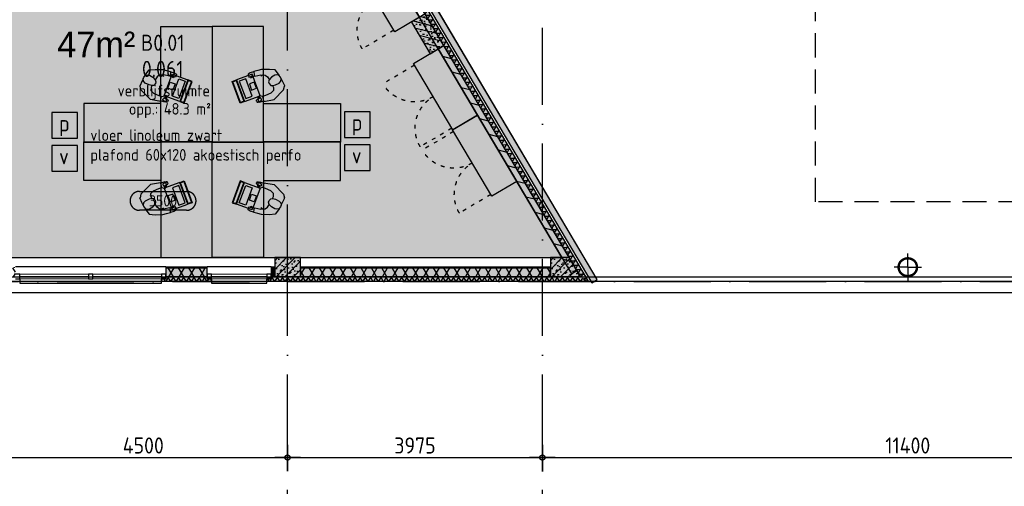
# Model space of a CAD drawing. Header units: millimetres. Extents: x 20872 to 297961, y -293704 to 213007.
# Tile 81 of 256: x 134005 to 149364, y -153190 to -145918. Entities that reach past the tile are written whole.
import ezdxf
from ezdxf.enums import TextEntityAlignment as Align
from ezdxf.xclip import XClip

# ---------------------------------------------------------------- set-up
doc = ezdxf.new("R2010")
doc.units = ezdxf.units.MM
doc.header["$LTSCALE"] = 100
doc.header["$XCLIPFRAME"] = 2
for name, pattern in [('ACAD_ISO03W100', [30, 12, -18]), ('ACAD_ISO10W100', [18, 12, -3, 0, -3]), ('HIDDEN2', [0.1875, 0.125, -0.0625])]:
    doc.linetypes.add(name, pattern=pattern)
doc.layers.get('Defpoints').update_dxf_attribs({"color": 181})
for name, color, linetype in [('A--L$7--_stramien', 1, 'Continuous'), ('A--L20--_bovenbouw', 3, 'Continuous'), ('A--L30--_afbouw', 7, 'Continuous'), ('A--L82--leerlingensets-02', 9, 'Continuous'), ('A--T$1--_algemeen', 1, 'Continuous'), ('A--T$7--_stramien', 7, 'Continuous'), ('BURO_lijnen_0.18', 1, 'Continuous'), ('HATCH', 8, 'Continuous'), ('plattegrondkleuren', 7, 'Continuous'), ('teksten', 7, 'Continuous'), ('XREFS', 9, 'Continuous')]:
    doc.layers.add(name, color=color, linetype=linetype)
doc.styles.add('BURO standaard', font='isocp.shx')
doc.styles.add('JINX maatvoering', font='isocp.shx')
doc.styles.add('JINX standaard', font='isocp.shx')
doc.styles.add('MAAR_stempel', font='LTe50146.ttf')
doc.dimstyles.new('JINX maatvoering 1-100', dxfattribs={"dimscale": 100, "dimtxt": 2.5, "dimasz": 1, "dimexe": 125, "dimexo": 0, "dimtad": 1, "dimdec": 0, "dimzin": 12, "dimdsep": 46, "dimtxsty": 'JINX maatvoering', "dimblk": 'BURO_maatvoeringssymbool_01', "dimcen": 2, "dimse1": 1, "dimse2": 1, "dimclrd": 1, "dimclrt": 7, "dimadec": 0, "dimazin": 0, "dimtfac": 1, "dimtdec": 0, "dimtix": 1, "dimtofl": 0, "dimtmove": 0, "dimatfit": 3, "dimldrblk": 'DOT', "dimfxl": 1, "dimtolj": 1, "dimtzin": 0, "dimarcsym": 0})

# ---------------------------------------------------------------- blocks, each defined once
blk = doc.blocks.new('AB2_D_DV_MV_maatvoeringssymbool_01')
at = {"color": 1}
for p, q in [((0, -2), (0, 2)), ((-2, 0), (2, 0))]:
    blk.add_line(p, q, dxfattribs=at)
blk.add_circle((0, 0), 0.4, dxfattribs=at)
blk = doc.blocks.new('*D270')
at = {"layer": 'A--T$7--_stramien', "color": 1, "lineweight": -2, "transparency": 16777216}
blk.add_line((133784, -2742), (138084, -2742), dxfattribs=at)
at = {"layer": 'Defpoints', "color": 0, "transparency": 16777216}
for p in [(133685, 7599), (138185, 7599), (138184, -2742)]:
    blk.add_point(p, dxfattribs=at)
at = {"layer": 'A--T$7--_stramien', "color": 1, "lineweight": -2, "transparency": 16777216, "xscale": 100, "yscale": 100, "zscale": 100}
for p, rotation in [((133684, -2742), 179.999530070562), ((138184, -2742), 359.9995300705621)]:
    blk.add_blockref('AB2_D_DV_MV_maatvoeringssymbool_01', p, dxfattribs=dict(at, rotation=rotation))
at = {"layer": 'A--T$7--_stramien', "color": 7, "transparency": 16777216, "insert": (135934, -2554), "char_height": 250, "attachment_point": 5, "rotation": 359.9995, "style": 'JINX maatvoering'}
blk.add_mtext('\\A1;4500', dxfattribs=at)
blk = doc.blocks.new('_Dot')
at = {"color": 0, "linetype": 'ByBlock', "lineweight": -2}
blk.add_line((-0.5, 0), (-1, 0), dxfattribs=at)
at = {"color": 0, "linetype": 'ByBlock', "const_width": 0.5}
blk.add_lwpolyline([(-0.25, 0, 1), (0.25, 0, 1)], format="xyb", close=True, dxfattribs=at)
blk = doc.blocks.new('BURO_maatvoeringssymbool_01')
at = {"color": 1}
for p, q in [((0, -2), (0, 2)), ((-2, 0), (2, 0))]:
    blk.add_line(p, q, dxfattribs=at)
blk.add_circle((0, 0), 0.4, dxfattribs=at)
blk = doc.blocks.new('*D271')
at = {"layer": 'A--T$7--_stramien', "color": 1, "lineweight": -2, "transparency": 16777216}
blk.add_line((138284, -2742), (142059, -2742), dxfattribs=at)
at = {"layer": 'Defpoints', "color": 0, "transparency": 16777216}
for p in [(142160, 7599), (138184, -1), (142159, -2742)]:
    blk.add_point(p, dxfattribs=at)
at = {"layer": 'A--T$7--_stramien', "color": 1, "lineweight": -2, "transparency": 16777216, "xscale": 100, "yscale": 100, "zscale": 100}
for p, rotation in [((138184, -2742), 179.999530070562), ((142159, -2742), 359.9995300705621)]:
    blk.add_blockref('AB2_D_DV_MV_maatvoeringssymbool_01', p, dxfattribs=dict(at, rotation=rotation))
at = {"layer": 'A--T$7--_stramien', "color": 7, "transparency": 16777216, "insert": (140172, -2554), "char_height": 250, "attachment_point": 5, "rotation": 359.9995, "style": 'JINX maatvoering'}
blk.add_mtext('\\A1;3975', dxfattribs=at)
blk = doc.blocks.new('*D272')
at = {"layer": 'A--T$7--_stramien', "color": 1, "lineweight": -2, "transparency": 16777216}
blk.add_line((142259, -2742), (153459, -2742), dxfattribs=at)
at = {"layer": 'Defpoints', "color": 0, "transparency": 16777216}
for p in [(153559, 22800), (142159, -1), (153559, -2742)]:
    blk.add_point(p, dxfattribs=at)
at = {"layer": 'A--T$7--_stramien', "color": 1, "lineweight": -2, "transparency": 16777216, "xscale": 100, "yscale": 100, "zscale": 100}
for p, rotation in [((142159, -2742), 179.999530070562), ((153559, -2742), 359.9995300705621)]:
    blk.add_blockref('AB2_D_DV_MV_maatvoeringssymbool_01', p, dxfattribs=dict(at, rotation=rotation))
at = {"layer": 'A--T$7--_stramien', "color": 7, "transparency": 16777216, "insert": (147859, -2554), "char_height": 250, "attachment_point": 5, "rotation": 359.9995, "style": 'JINX maatvoering'}
blk.add_mtext('\\A1;11400', dxfattribs=at)
blk = doc.blocks.new('*U428')
at = {"color": 9}
blk.add_line((0, -107), (0, 107), dxfattribs=at)
blk = doc.blocks.new('*U427')
at = {"color": 9, "linetype": 'HIDDEN2', "ltscale": 5}
blk.add_blockref('*U428', (147559, 8207), dxfattribs=at)
for p, rotation in [((147452, 8100), 90), ((147559, 7993), 180)]:
    blk.add_blockref('*U428', p, dxfattribs=dict(at, rotation=rotation))
at = {"color": 0, "linetype": 'ByBlock', "lineweight": -2, "rotation": 270}
blk.add_blockref('*U428', (147667, 8100), dxfattribs=at)
blk = doc.blocks.new('AL_plafondhoog_01_P03_BV')
at = {"color": 1, "linetype": 'ByBlock', "lineweight": -2, "ltscale": 2}
for points in [[(-5.24, 2.11), (5.24, 2.11)], [(5.24, -2.11), (-5.24, -2.11)]]:
    blk.add_lwpolyline(points, dxfattribs=at)
at = {"color": 1, "linetype": 'ByBlock', "lineweight": -2}
for centre, start, end in [((-5.24, 0), 90, 270), ((5.24, 0), 270, 90)]:
    blk.add_arc(centre, 2.11, start, end, dxfattribs=at)
at = {"color": 2, "linetype": 'ByBlock', "lineweight": -2, "style": 'BURO standaard', "flags": 4}
blk.add_attdef('BURO_RTE:PLAFOND', text='', height=2.5, dxfattribs=at).set_placement((0, 0), align=Align.MIDDLE_CENTER)
blk = doc.blocks.new('AL_ruimteno_03_P03_BV_GLU-X11 (2)')
at = {"color": 1, "style": 'JINX standaard'}
blk.add_text('opp.:', height=1.8, dxfattribs=at).set_placement((-0.02, -9.72), align=Align.RIGHT)
at = {"color": 2, "linetype": 'ByBlock', "lineweight": -2, "style": 'BURO standaard', "flags": 4}
for tag, p in [('BURO_RTE:RUIMTENUMMER_LEEG', (0.69, 1.47)), ('BURO_RTE:RUIMTENUMMER_TOTAAL', (0.69, -2.59))]:
    blk.add_attdef(tag, text='', height=2.5, dxfattribs=at).set_placement(p, align=Align.MIDDLE_CENTER)
at = {"color": 1, "linetype": 'ByBlock', "lineweight": -2, "style": 'BURO standaard', "flags": 4}
blk.add_attdef('BURO_RTE:BOUWBESLUIT', text='', height=1.8, dxfattribs=at).set_placement((0.86, -5.97), align=Align.MIDDLE_CENTER)
blk.add_attdef('BURO_RTE:OPP', text='', height=1.8, dxfattribs=at).set_placement((0.86, -8.81), align=Align.MIDDLE_LEFT)
blk = doc.blocks.new('AL_ruimteno_03_P03_BV_ruimteafwerking')
at = {"color": 1, "linetype": 'ByBlock', "lineweight": -2, "style": 'BURO standaard', "flags": 4}
for tag, p in [('BURO_RTE:VLOERAFWERKING', (0.86, 1.42)), ('BURO_RTE:PLAFONDAFWERKING', (0.86, -1.66)), ('BURO_RTE:WANDAFWERKING', (0.86, -4.73))]:
    blk.add_attdef(tag, text='', height=1.8, dxfattribs=at).set_placement(p, align=Align.MIDDLE_LEFT)
blk = doc.blocks.new('MBpro')
at = {"layer": 'plattegrondkleuren', "true_color": 0xb8b8b8}
h = blk.add_hatch(color=9, dxfattribs=at)
h.dxf.hatch_style = 1
h.paths.add_polyline_path([(172, 289), (162, 345), (-177, 283), (-166, 227)], flags=16)
h.paths.add_polyline_path([(152, 245), (171, 141), (-115, 88), (-134, 192)], flags=16)
h.paths.add_polyline_path([(181, 283), (228, 27), (-126, -38), (-173, 217)])
h.paths.add_polyline_path([(181, 283), (168, 354), (-186, 289), (-173, 217)])
edge = h.paths.add_edge_path()
edge.add_line((269, 119), (284, 119))
edge.add_arc((284, 107), 12.8, 0, 90, ccw=False)
edge.add_line((297, 107), (297, 51))
edge.add_arc((284, 51), 12.8, -90, 0, ccw=False)
edge.add_line((284, 38), (269, 38))
edge.add_arc((269, 51), 12.8, 180, 270, ccw=False)
edge.add_line((256, 51), (256, 107))
edge.add_arc((269, 107), 12.8, 90, 180, ccw=False)
at = {"layer": 'plattegrondkleuren', "true_color": 0x8f8f8f}
h = blk.add_hatch(color=252, dxfattribs=at)
h.dxf.hatch_style = 1
h.paths.add_polyline_path([(152, 245), (171, 141), (-115, 88), (-134, 192)])
h.paths.add_polyline_path([(172, 289), (162, 345), (-177, 283), (-166, 227)])
at = {"layer": 'A--L82--leerlingensets-02'}
for points in [[(181, 283), (168, 354), (-186, 289), (-173, 217)], [(172, 289), (162, 345), (-177, 283), (-166, 227)], [(181, 283), (228, 27), (-126, -38), (-173, 217)], [(152, 245), (171, 141), (-115, 88), (-134, 192)], [(83, 97), (98, 18), (0, 0), (-15, 79)]]:
    blk.add_lwpolyline(points, close=True, dxfattribs=at)
blk.add_lwpolyline([(269, 119), (284, 119, -0.414214), (297, 107), (297, 51, -0.414214), (284, 38), (269, 38, -0.414214), (256, 51), (256, 107, -0.414214)], format="xyb", close=True, dxfattribs=at)
blk = doc.blocks.new('bureau')
at = {"layer": 'plattegrondkleuren', "true_color": 0xf5f5f5}
h = blk.add_hatch(color=7, dxfattribs=at)
h.dxf.hatch_style = 1
h.paths.add_polyline_path([(2430, 800), (2430, 0), (630, 0), (630, 800)])
h.paths.add_polyline_path([(2430, 0), (1830, 0), (1830, -1200), (2430, -1200)])
at = {"layer": 'A--L82--leerlingensets-02', "linetype": 'Continuous'}
for p, q in [((1337, 154), (1352, 208)), ((1352, 208), (1372, 241)), ((1372, 241), (1418, 229)), ((1428, 197), (1397, 142)), ((1418, 229), (1403, 183)), ((1403, 183), (1418, 203)), ((1418, 203), (1428, 197)), ((1297, -92), (1300, 29)), ((1300, 29), (1314, 89)), ((1314, 89), (1329, 150)), ((1329, 150), (1383, 148)), ((1383, 148), (1405, 137)), ((1405, 137), (1383, 41)), ((1383, 41), (1389, -28)), ((1388, 14), (1405, 43)), ((1705, -32), (1722, 15)), ((1712, 54), (1714, 74)), ((1722, 15), (1712, 54)), ((1714, 74), (1720, 73)), ((1720, 73), (1724, 58)), ((1789, -5), (1721, 10)), ((1724, 58), (1740, 89)), ((1740, 89), (1798, 81)), ((1808, 63), (1789, -5)), ((1798, 81), (1808, 63)), ((1306, -183), (1297, -92)), ((1388, -177), (1419, -124)), ((1389, -28), (1414, -61)), ((1414, -61), (1461, -92)), ((1419, -124), (1458, -90)), ((1458, -90), (1494, -77)), ((1494, -77), (1519, -87)), ((1519, -87), (1546, -113)), ((1551, -144), (1540, -185)), ((1546, -113), (1551, -144)), ((1548, -140), (1582, -154)), ((1629, -157), (1668, -115)), ((1668, -115), (1705, -32)), ((1796, -6), (1768, -164)), ((1791, -5), (1796, -6)), ((1353, -219), (1306, -183)), ((1389, -246), (1353, -219)), ((1381, -207), (1388, -177)), ((1388, -239), (1381, -207)), ((1417, -265), (1388, -239)), ((1447, -277), (1417, -265)), ((1444, -278), (1485, -297)), ((1480, -270), (1447, -277)), ((1510, -246), (1480, -270)), ((1485, -297), (1550, -325)), ((1540, -185), (1510, -246)), ((1582, -154), (1629, -157)), ((1768, -164), (1618, -314)), ((1618, -314), (1558, -326))]:
    blk.add_line(p, q, dxfattribs=at)
at = {"layer": 'A--L82--leerlingensets-02'}
for points in [[(2430, 800), (2430, 0), (630, 0), (630, 800)], [(2430, 0), (1830, 0), (1830, -1200), (2430, -1200)]]:
    blk.add_lwpolyline(points, close=True, dxfattribs=at)
at = {"layer": 'A--L82--leerlingensets-02', "linetype": 'Continuous'}
blk.add_arc((1555, -314), 12.8, 246.1262, 281.8305, dxfattribs=at)
at = {"layer": 'A--L82--leerlingensets-02', "rotation": 329.5455371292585}
blk.add_blockref('MBpro', (1498, 144), dxfattribs=at)
blk = doc.blocks.new('vuilnisbak')
at = {"layer": 'plattegrondkleuren', "true_color": 0xf5f5f5}
h = blk.add_hatch(color=7, dxfattribs=at)
h.dxf.hatch_style = 1
h.paths.add_polyline_path([(0, 0), (400, 0), (400, 400), (0, 400)])
at = {"layer": 'A--L82--leerlingensets-02'}
blk.add_lwpolyline([(0, 0), (400, 0), (400, 400), (0, 400)], close=True, dxfattribs=at)
at = {"layer": 'A--L82--leerlingensets-02', "style": 'JINX standaard'}
blk.add_text('v', height=250, dxfattribs=at).set_placement((112, 108))
blk = doc.blocks.new('papierbak')
at = {"layer": 'plattegrondkleuren', "true_color": 0xf5f5f5}
h = blk.add_hatch(color=7, dxfattribs=at)
h.dxf.hatch_style = 1
h.paths.add_polyline_path([(0, 0), (400, 0), (400, 400), (0, 400)])
at = {"layer": 'A--L82--leerlingensets-02'}
blk.add_lwpolyline([(0, 0), (400, 0), (400, 400), (0, 400)], close=True, dxfattribs=at)
at = {"layer": 'A--L82--leerlingensets-02', "style": 'JINX standaard'}
blk.add_text('p', height=250, dxfattribs=at).set_placement((111, 108))
blk = doc.blocks.new('kast')
at = {"layer": 'plattegrondkleuren', "true_color": 0xf5f5f5}
h = blk.add_hatch(color=7, dxfattribs=at)
h.dxf.hatch_style = 1
h.paths.add_polyline_path([(1200, 0), (1200, 450), (0, 450), (0, 0)])
at = {"layer": 'A--L82--leerlingensets-02', "linetype": 'ACAD_ISO03W100', "ltscale": 0.05}
for p, q in [((30, 0), (30, -570)), ((1170, 0), (1170, -570))]:
    blk.add_line(p, q, dxfattribs=at)
at = {"layer": 'A--L82--leerlingensets-02'}
blk.add_lwpolyline([(1200, 0), (1200, 450), (0, 450), (0, 0)], close=True, dxfattribs=at)
at = {"layer": 'A--L82--leerlingensets-02', "linetype": 'ACAD_ISO03W100', "ltscale": 0.05}
for centre, start, end in [((30, 0), 270, 0), ((1170, 0), 180, 270)]:
    blk.add_arc(centre, 570, start, end, dxfattribs=at)
blk = doc.blocks.new('stramienlijnen_1')
at = {"layer": 'A--L$7--_stramien', "color": 1, "linetype": 'ACAD_ISO10W100', "lineweight": -3}
for p, q in [((138184.5, 0), (138184.5, 22800)), ((142159.5, -4446.5), (142159.5, 21000)), ((57184.5, 0), (138184.5, 0)), ((138184.5, -4446.1), (138184.5, 0)), ((138184.5, 0), (169405.3, 0))]:
    blk.add_line(p, q, dxfattribs=at)
at = {"layer": 'Defpoints'}
blk.add_lwpolyline([(34736.5, 60859.2), (70727.2, 75), (164884.5, 75), (164884.5, 96950), (130834.5, 96950), (130834.5, 22725), (79641, 22725), (51266.3, 70646.6)], dxfattribs=at)
at = {"layer": 'A--T$7--_stramien', "color": 7}
for base, p1, p2, picture, middle in [((153559.3, -2741.8), (142159.5, -0.7), (153559.5, 22800), '*D272', (147859.4, -2554.3)), ((138184.5, -2741.7), (133684.5, 7599.4), (138184.5, 7599.3), '*D270', (135934.5, -2554.2)), ((142159.5, -2741.7), (138184.4, -0.7), (142159.5, 7599.3), '*D271', (140171.9, -2554.2))]:
    dim = blk.add_linear_dim(base=base, p1=p1, p2=p2, angle=179.99953, dimstyle='JINX maatvoering 1-100', override={"dimtmove": 1}, dxfattribs=at)
    dim.commit()
    dim.dimension.update_dxf_attribs({"geometry": picture, "text_midpoint": middle})
blk = doc.blocks.new('begane grond bestaand leeg')
at = {"color": 8}
blk.add_lwpolyline([(130619, 97110), (130619, 22940), (79787, 22940), (51444, 70808), (34518, 60787), (70611, -170), (165129, -170), (165129, 97110)], close=True, dxfattribs=at)
at = {"layer": 'A--T$7--_stramien'}
blk.add_blockref('stramienlijnen_1', (0, 0), dxfattribs=at)
blk = doc.blocks.new('2016-02-04 100 begane grond bestaand')
at = {"layer": 'A--L20--_bovenbouw', "linetype": 'Continuous', "lineweight": -3}
for points in [[(137076, 9664), (142754, 75), (142877, 5), (137136, 9700)], [(137165, 9716), (142929, -20), (143015, 31), (137251, 9767)], [(140622, 3678), (140330, 4171), (140115, 4044), (140407, 3551)], [(140535, 3627), (142611, 122), (142697, 172), (140621, 3678)], [(137984, 75), (138384, 75), (138384, 375), (137984, 375)], [(142285, 75), (142754, 75), (142579, 375), (142285, 375)], [(136287, 225), (136287, 75), (136929, 75), (136929, 225)], [(137929, 225), (137929, 75), (137984, 75), (137984, 225)], [(142285, 225), (138385, 225), (138385, 75), (142285, 75)], [(136996, 46), (136929, 46), (136929, 75), (136287, 75), (136287, 46), (136220, 46), (136220, 5), (136996, 5)], [(142877, 5), (142754, 75), (137929, 75), (137929, 46), (137862, 46), (137862, 5)]]:
    blk.add_hatch(color=60, dxfattribs=at).paths.add_polyline_path(points, flags=0)
h = blk.add_hatch(dxfattribs=at)
h.set_pattern_fill('GENERAL_DIAMONDS', color=1, scale=560, angle=-59.3699, style=0, pattern_type=2)
h.set_pattern_definition([(0.6301, (137076.2, 9664.38), (-0.7698, 69.99577), []), (60.6301, (137076.2, 9664.38), (-61.003, 34.3312), [])])
h.paths.add_polyline_path([(137076, 9664), (142754, 75), (142877, 5), (137136, 9700)], flags=0)
h = blk.add_hatch(dxfattribs=at)
h.set_pattern_fill('PREFB', color=1, scale=5, angle=120.6332, style=0)
h.set_pattern_definition([(165.633, (140621.95, 3678.25), (-23.82, -92.998), []), (137.633, (140621.95, 3678.246), (-81.827, -18.4866), [0, -81.6, -46.2, 0, -67.2]), (168.633, (140621.95, 3678.246), (-60.4606, -57.206), [0, -80.8, 0, -82.4, 0, -66.4]), (191.633, (140621.95, 3678.246), (-33.4635, -75.4986), [0, -80, 0, -480, -65.8])])
h.paths.add_polyline_path([(140622, 3678), (140330, 4171), (140115, 4044), (140407, 3551)], flags=0)
h = blk.add_hatch(dxfattribs=at)
h.set_pattern_fill('_U', color=1, scale=200, angle=-14.3699, style=0, pattern_type=0)
h.set_pattern_definition([(345.63, (140535.24, 3626.9), (49.636, 193.743), [])])
h.paths.add_polyline_path([(140535, 3627), (142611, 122), (142697, 172), (140621, 3678)], flags=0)
h = blk.add_hatch(dxfattribs=at)
h.set_pattern_fill('PREFB', color=1, scale=5, style=0)
h.set_pattern_definition([(45, (137984.48, 74.995), (-67.882, 67.882), []), (17, (137984.484, 74.995), (25.787, 79.828), [0, -81.6, -46.2, 0, -67.2]), (48, (137984.484, 74.995), (-18.416, 81.172), [0, -80.8, 0, -82.4, 0, -66.4]), (71, (137984.484, 74.995), (-47.912, 67.263), [0, -80, 0, -480, -65.8])])
h.paths.add_polyline_path([(137984, 75), (138384, 75), (138384, 375), (137984, 375)], flags=0)
h = blk.add_hatch(dxfattribs=at)
h.set_pattern_fill('PREFB', color=1, scale=5, style=0)
h.set_pattern_definition([(45, (142285.07, 74.995), (-67.882, 67.882), []), (17, (142285.07, 74.995), (25.7875, 79.828), [0, -81.6, -46.2, 0, -67.2]), (48, (142285.07, 74.995), (-18.4156, 81.172), [0, -80.8, 0, -82.4, 0, -66.4]), (71, (142285.07, 74.995), (-47.9116, 67.263), [0, -80, 0, -480, -65.8])])
h.paths.add_polyline_path([(142285, 75), (142754, 75), (142579, 375), (142285, 375)], flags=0)
h = blk.add_hatch(dxfattribs=at)
h.set_pattern_fill('_U', color=1, scale=70, angle=270, style=0, pattern_type=0)
h.set_pattern_definition([(270, (137984.484, 224.995), (70, -1e-14), [])])
h.paths.add_polyline_path([(137929, 225), (137929, 216), (137984, 216), (137984, 225)], flags=0)
h.paths.add_polyline_path([(136287, 225), (136287, 216), (136929, 216), (136929, 225)], flags=0)
h.paths.add_polyline_path([(133884, 225), (133884, 216), (133939, 216), (133939, 225)], flags=0)
h = blk.add_hatch(dxfattribs=at)
h.set_pattern_fill('GENERAL_DIAMONDS', color=1, scale=1120, angle=180, style=0, pattern_type=2)
h.set_pattern_definition([(240, (137984.48, 216), (121.2436, -70), []), (300, (137984.48, 216), (121.2436, 70), [])])
h.paths.add_polyline_path([(137929, 216), (137929, 75), (137984, 75), (137984, 216)], flags=0)
h.paths.add_polyline_path([(136287, 216), (136287, 75), (136929, 75), (136929, 216)], flags=0)
h.paths.add_polyline_path([(133884, 216), (133884, 75), (133939, 75), (133939, 216)], flags=0)
h = blk.add_hatch(dxfattribs=at)
h.set_pattern_fill('_U', color=1, scale=70, angle=270, style=0, pattern_type=0)
h.set_pattern_definition([(270, (142285.07, 224.995), (70, -1e-14), [])])
h.paths.add_polyline_path([(142285, 225), (138385, 225), (138385, 216), (142285, 216)], flags=0)
h = blk.add_hatch(dxfattribs=at)
h.set_pattern_fill('GENERAL_DIAMONDS', color=1, scale=1120, angle=180, style=0, pattern_type=2)
h.set_pattern_definition([(240, (142285.07, 216), (121.2436, -70), []), (300, (142285.07, 216), (121.2436, 70), [])])
h.paths.add_polyline_path([(142285, 216), (138385, 216), (138385, 75), (142285, 75)], flags=0)
h = blk.add_hatch(dxfattribs=at)
h.set_pattern_fill('GENERAL_DIAMONDS', color=1, scale=560, angle=180, style=0, pattern_type=2)
h.set_pattern_definition([(240, (136928.95, 74.995), (60.622, -35), []), (300, (136928.95, 74.995), (60.622, 35), [])])
h.paths.add_polyline_path([(136996, 46), (136929, 46), (136929, 75), (136287, 75), (136287, 46), (136220, 46), (136220, 5), (136996, 5)], flags=0)
h = blk.add_hatch(dxfattribs=at)
h.set_pattern_fill('GENERAL_DIAMONDS', color=1, scale=560, angle=180, style=0, pattern_type=2)
h.set_pattern_definition([(240, (142754.15, 74.995), (60.6218, -35), []), (300, (142754.15, 74.995), (60.6218, 35), [])])
h.paths.add_polyline_path([(142877, 5), (142754, 75), (137929, 75), (137929, 46), (137862, 46), (137862, 5)], flags=0)
at = {"layer": 'HATCH'}
h = blk.add_hatch(dxfattribs=at)
h.set_pattern_fill('ANSI32', color=256, scale=0.5, angle=-59.3699, style=0)
h.set_pattern_definition([(345.6301152, (0, -75), (1.18196085, 4.61349919), []), (345.6301152, (1.144, -76.932), (1.18196085, 4.61349919), [])])
edge = h.paths.add_edge_path()
edge.add_arc((147859, 225), 149, 0, 360)
edge = h.paths.add_edge_path(flags=17)
edge.add_arc((147859, 225), 133, 0, 360)
at = {"color": 8}
blk.add_lwpolyline([(130619, 97110), (130619, 22940), (79787, 22940), (51444, 70808), (34518, 60787), (70611, -170), (165129, -170), (165129, 97110)], close=True, dxfattribs=at)
at = {"color": 0, "linetype": 'ByBlock'}
for radius in [149, 133]:
    blk.add_circle((147859, 225), radius, dxfattribs=at)
at = {"layer": 'A--L20--_bovenbouw', "color": 1, "linetype": 'Continuous', "lineweight": -3}
for p, q in [((142877, 5), (137136, 9700)), ((137076, 9664), (142754, 75)), ((136287, 216), (136287, 75)), ((136929, 216), (136287, 216)), ((136929, 75), (136929, 216)), ((137929, 216), (137929, 75)), ((137984, 216), (137929, 216)), ((137984, 75), (137984, 216)), ((142285, 216), (138385, 216)), ((138385, 216), (138385, 75)), ((142285, 75), (142285, 216)), ((136287, 46), (136220, 46)), ((136220, 46), (136220, 5)), ((136220, 5), (136996, 5)), ((136287, 75), (136929, 75)), ((136929, 75), (136287, 75)), ((136287, 75), (136287, 46)), ((136929, 46), (136929, 75)), ((136996, 46), (136929, 46)), ((136996, 5), (136996, 46)), ((137929, 46), (137862, 46)), ((137862, 46), (137862, 5)), ((137862, 5), (142877, 5)), ((137929, 75), (137984, 75)), ((142754, 75), (137929, 75)), ((137929, 75), (137929, 46)), ((138385, 75), (142285, 75))]:
    blk.add_line(p, q, dxfattribs=at)
at = {"layer": 'A--L20--_bovenbouw', "color": 2, "linetype": 'Continuous', "lineweight": -3}
for p, q in [((137165, 9716), (142929, -20)), ((143015, 31), (137251, 9767)), ((140621, 3678), (140535, 3627)), ((140535, 3627), (142611, 122)), ((142697, 172), (140621, 3678)), ((136287, 225), (136287, 216)), ((136929, 225), (136287, 225)), ((136287, 216), (136929, 216)), ((136929, 216), (136929, 225)), ((137929, 225), (137929, 216)), ((137984, 225), (137929, 225)), ((137929, 216), (137984, 216)), ((137984, 216), (137984, 225)), ((142285, 225), (138385, 225)), ((138385, 225), (138385, 216)), ((138385, 216), (142285, 216)), ((142285, 216), (142285, 225)), ((142611, 122), (142697, 172)), ((142929, -20), (143015, 31))]:
    blk.add_line(p, q, dxfattribs=at)
at = {"layer": 'A--L20--_bovenbouw', "color": 3, "linetype": 'Continuous', "lineweight": -3}
for p, q in [((140330, 4171), (140115, 4044)), ((140622, 3678), (140330, 4171)), ((140115, 4044), (140407, 3551)), ((140407, 3551), (140622, 3678)), ((138384, 375), (137984, 375)), ((137984, 375), (137984, 75)), ((138384, 75), (138384, 375)), ((142579, 375), (142285, 375)), ((142285, 375), (142285, 75)), ((142754, 75), (142579, 375)), ((137984, 75), (138384, 75)), ((142285, 75), (142754, 75))]:
    blk.add_line(p, q, dxfattribs=at)
at = {"layer": 'A--L30--_afbouw', "color": 1, "linetype": 'Continuous', "lineweight": -3}
for p, q in [((133939, 235), (136287, 235)), ((136287, 235), (136287, 225)), ((136929, 225), (136929, 235)), ((136929, 235), (137929, 235)), ((137929, 235), (137929, 225)), ((133939, 45), (134006, 45)), ((134006, 80), (135079, 80)), ((134006, 45), (134006, -25)), ((135146, 80), (136220, 80)), ((136220, -25), (136220, 45)), ((136220, 45), (136287, 45)), ((136929, 45), (136996, 45)), ((136996, 80), (137862, 80)), ((136996, 45), (136996, -25)), ((137862, -25), (137862, 45)), ((137862, 45), (137929, 45)), ((134006, -25), (136220, -25)), ((136996, -25), (137862, -25))]:
    blk.add_line(p, q, dxfattribs=at)
at = {"layer": 'A--L30--_afbouw', "color": 2, "linetype": 'Continuous', "lineweight": -3}
for p, q in [((134006, 115), (133939, 115)), ((133939, 45), (134006, 45)), ((134006, 45), (134006, 115)), ((135146, 115), (135079, 115)), ((135079, 115), (135079, 45)), ((135079, 45), (135146, 45)), ((135146, 45), (135146, 115)), ((136287, 115), (136220, 115)), ((136220, 115), (136220, 45)), ((136220, 45), (136287, 45)), ((136287, 45), (136287, 115)), ((136996, 115), (136929, 115)), ((136929, 115), (136929, 45)), ((136929, 45), (136996, 45)), ((136996, 45), (136996, 115)), ((137929, 115), (137862, 115)), ((137862, 115), (137862, 45)), ((137862, 45), (137929, 45)), ((137929, 45), (137929, 115))]:
    blk.add_line(p, q, dxfattribs=at)
at = {"layer": 'A--L30--_afbouw', "color": 1, "linetype": 'Continuous', "lineweight": 18}
for p, q in [((134006, 115), (135079, 115)), ((134006, 45), (135079, 45)), ((135146, 115), (136220, 115)), ((135146, 45), (136220, 45)), ((136996, 115), (137862, 115)), ((136996, 45), (137862, 45))]:
    blk.add_line(p, q, dxfattribs=at)
at = {"layer": 'BURO_lijnen_0.18', "linetype": 'HIDDEN2', "ltscale": 30}
blk.add_lwpolyline([(146417, 13135), (163714, 13135), (163714, 1245), (146417, 1245)], close=True, dxfattribs=at)
blk.add_blockref('*U427', (300, -7875))
at = {"layer": 'A--L$7--_stramien'}
blk.add_blockref('stramienlijnen_1', (0, 0), dxfattribs=at)
at = {"layer": 'A--T$1--_algemeen', "color": 8, "linetype": 'Continuous', "lineweight": -3}
ref = blk.add_blockref('AL_ruimteno_03_P03_BV_GLU-X11 (2)', (136168, 3574), dxfattribs=dict(at, xscale=100, yscale=100, zscale=100))
ref.add_attrib('BURO_RTE:RUIMTENUMMER_TOTAAL', '0.061', dxfattribs={"layer": '0', "color": 2, "linetype": 'ByBlock', "lineweight": -2, "height": 250, "style": 'BURO standaard'}).set_placement((136237, 3315), align=Align.MIDDLE_CENTER)
ref.add_attrib('BURO_RTE:BOUWBESLUIT', 'verblijfsruimte', dxfattribs={"layer": '0', "color": 1, "linetype": 'ByBlock', "lineweight": -2, "height": 180, "style": 'BURO standaard'}).set_placement((136254, 2977), align=Align.MIDDLE_CENTER)
ref.add_attrib('BURO_RTE:RUIMTENUMMER_LEEG', 'B0.01', dxfattribs={"layer": '0', "color": 2, "linetype": 'ByBlock', "lineweight": -2, "height": 250, "style": 'BURO standaard'}).set_placement((136237, 3722), align=Align.MIDDLE_CENTER)
ref.add_attrib('BURO_RTE:OPP', '48.3 m²', dxfattribs={"layer": '0', "color": 1, "linetype": 'ByBlock', "lineweight": -2, "height": 180, "style": 'BURO standaard'}).set_placement((136254, 2693), align=Align.MIDDLE_LEFT)
ref = blk.add_blockref('AL_ruimteno_03_P03_BV_ruimteafwerking', (130465, 2070), dxfattribs=dict(at, xscale=100, yscale=100, zscale=100))
ref.add_attrib('BURO_RTE:VLOERAFWERKING', 'vloer linoleum zwart', dxfattribs={"layer": '0', "color": 1, "linetype": 'ByBlock', "lineweight": -2, "height": 180, "style": 'BURO standaard'}).set_placement((130552, 2212), align=Align.MIDDLE_LEFT)
ref.add_attrib('BURO_RTE:PLAFONDAFWERKING', 'plafond 60x120 akoestisch perfo', dxfattribs={"layer": '0', "color": 1, "linetype": 'ByBlock', "lineweight": -2, "height": 180, "style": 'BURO standaard'}).set_placement((130552, 1904), align=Align.MIDDLE_LEFT)
ref.add_attrib('BURO_RTE:WANDAFWERKING', 'wand gedeeltelijk scan', dxfattribs={"layer": '0', "color": 1, "linetype": 'ByBlock', "lineweight": -2, "height": 180, "style": 'BURO standaard'}).set_placement((130552, 1597), align=Align.MIDDLE_LEFT)
ref = blk.add_blockref('AL_ruimteno_03_P03_BV_ruimteafwerking', (135022, 2141), dxfattribs=dict(at, xscale=100, yscale=100, zscale=100))
ref.add_attrib('BURO_RTE:VLOERAFWERKING', 'vloer linoleum zwart', dxfattribs={"layer": '0', "color": 1, "linetype": 'ByBlock', "lineweight": -2, "height": 180, "style": 'BURO standaard'}).set_placement((135108, 2283), align=Align.MIDDLE_LEFT)
ref.add_attrib('BURO_RTE:PLAFONDAFWERKING', 'plafond 60x120 akoestisch perfo', dxfattribs={"layer": '0', "color": 1, "linetype": 'ByBlock', "lineweight": -2, "height": 180, "style": 'BURO standaard'}).set_placement((135108, 1976), align=Align.MIDDLE_LEFT)
at = {"layer": 'A--T$1--_algemeen', "color": 1, "linetype": 'Continuous', "lineweight": -3}
ref = blk.add_blockref('AL_plafondhoog_01_P03_BV', (136242, 1259), dxfattribs=dict(at, xscale=70, yscale=70, zscale=70))
ref.add_attrib('BURO_RTE:PLAFOND', '3500', dxfattribs={"layer": '0', "color": 2, "linetype": 'ByBlock', "lineweight": -2, "height": 175, "style": 'BURO standaard'}).set_placement((136242, 1259), align=Align.MIDDLE_CENTER)

msp = doc.modelspace()

# ---------------------------------------------------------------- hatches: boundary and pattern name
at = {"layer": 'plattegrondkleuren', "true_color": 0xbdeeff}
h = msp.add_hatch(color=254, dxfattribs=at)
h.dxf.hatch_style = 1
h.paths.add_polyline_path([(133808, -149625), (142460, -149625), (138137, -142325), (133808, -142325)])

# ---------------------------------------------------------------- linework, layer by layer
msp.add_lwpolyline([(142928, -150020), (143014, -149969), (129539, -127210), (129453, -127261)])
at = {"layer": 'Defpoints', "color": 181, "linetype": 'Continuous', "lineweight": -3}
msp.add_line((115683, -149995), (164953, -149995), dxfattribs=at)
at = {"layer": 'Defpoints'}
msp.add_lwpolyline([(133808, -149625), (142460, -149625), (138137, -142325), (133808, -142325)], close=True, dxfattribs=at)

# ---------------------------------------------------------------- block references
at = {"xscale": -1}
for name, p, rotation in [('kast', (139855, -146109), 300.632546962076), ('bureau', (137808, -145395), 90), ('kast', (140759, -147635), 300.632546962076), ('kast', (141370, -148668), 300.632546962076), ('bureau', (136208, -150254), 270)]:
    msp.add_blockref(name, p, dxfattribs=dict(at, rotation=rotation))
for p, rotation in [((136208, -145395), 270), ((137808, -150254), 90.00000000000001)]:
    msp.add_blockref('bureau', p, dxfattribs=dict(rotation=rotation))
at = {"layer": 'A--L82--leerlingensets-02'}
for name, p in [('papierbak', (134507, -147766)), ('papierbak', (139073, -147753)), ('vuilnisbak', (134507, -148279)), ('vuilnisbak', (139073, -148266))]:
    msp.add_blockref(name, p, dxfattribs=at)
at = {"layer": 'XREFS', "color": 71, "true_color": 0xc9f18e}
ref = msp.add_blockref('begane grond bestaand leeg', (-1, -150000), dxfattribs=at)
XClip(ref).set_block_clipping_path([(116767.076214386, 82263.1420219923), (116767.076214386, 115683.1420219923), (179861.076214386, 115683.1420219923), (179861.076214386, 13442.9004429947), (164491.5066313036, 13442.9004429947), (116767.076214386, 29769.3836009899)])
at = {"layer": 'XREFS'}
ref = msp.add_blockref('2016-02-04 100 begane grond bestaand', (-1, -150000), dxfattribs=at)
XClip(ref).set_block_clipping_path([(116767.0762143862, 29769.3836009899), (164491.5066313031, 13442.9004429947), (179861.076214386, 13442.9004429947), (179861.076214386, -11696.8579780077), (20873.0762143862, -11696.8579780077), (20873.0762143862, 82263.1420219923), (116767.0762143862, 82263.1420219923)])

# ---------------------------------------------------------------- texts
at = {"layer": 'teksten', "color": 251, "true_color": 0x4d4d4d, "style": 'MAAR_stempel'}
msp.add_text('47m²', height=400, dxfattribs=at).set_placement((134589, -146503))

doc.saveas('drawing.dxf')
